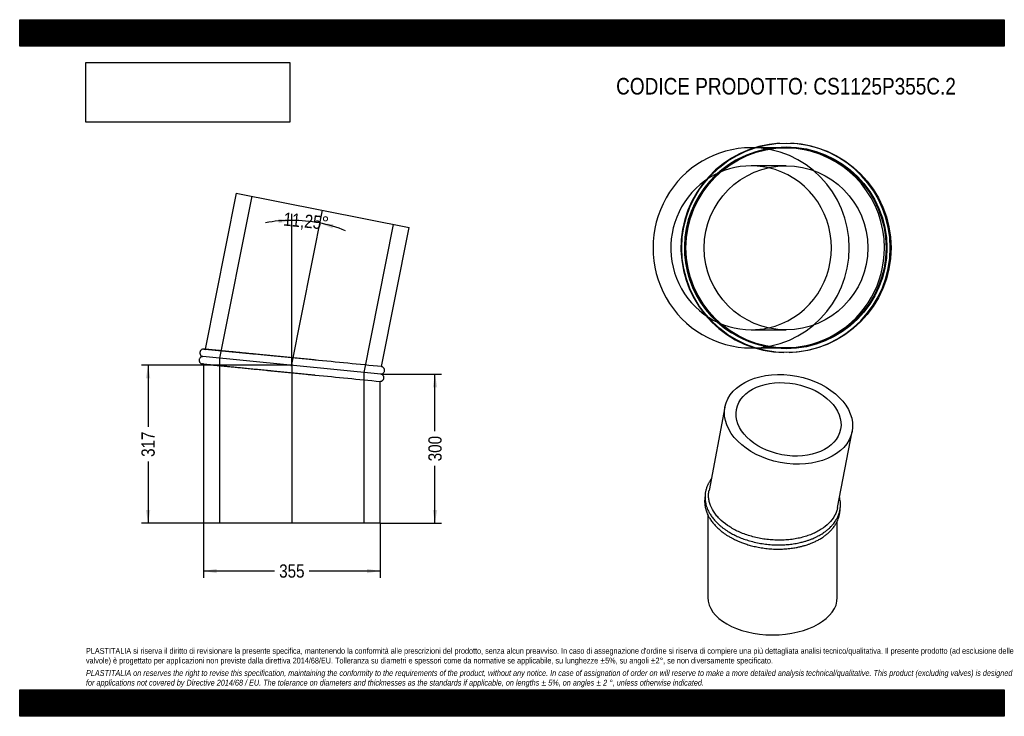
# Model space of a CAD drawing. Header units: millimetres. Extents: x 0 to 1980, y 0 to 1400.
import ezdxf
from ezdxf.enums import TextEntityAlignment as Align
from ezdxf.lldxf.tags import DXFTag

# ---------------------------------------------------------------- set-up
doc = ezdxf.new("R2010")
doc.units = ezdxf.units.MM
doc.header["$LTSCALE"] = 6.666667
doc.layers.add('Default', color=7, linetype='Continuous')
doc.layers.add('TUBO_X_GOMITO_11', color=7, linetype='Continuous')
doc.styles.add('SEACAD_Arial_Narrow', font='ARIALN.TTF')
tags = doc.linetypes.add('CENTER2', pattern=[28.575, 19.05, -3.175, 3.175, -3.175]).pattern_tags.tags
tags[10:11] = [DXFTag(74, 4), DXFTag(75, 0), DXFTag(340, '0'), DXFTag(46, 0.0), DXFTag(50, 0.0), DXFTag(44, 0.0), DXFTag(45, 0.0)]
tags[8:9] = [DXFTag(74, 4), DXFTag(75, 0), DXFTag(340, '0'), DXFTag(46, 0.0), DXFTag(50, 0.0), DXFTag(44, 0.0), DXFTag(45, 0.0)]
tags[6:7] = [DXFTag(74, 4), DXFTag(75, 0), DXFTag(340, '0'), DXFTag(46, 0.0), DXFTag(50, 0.0), DXFTag(44, 0.0), DXFTag(45, 0.0)]
tags[4:5] = [DXFTag(74, 4), DXFTag(75, 0), DXFTag(340, '0'), DXFTag(46, 0.0), DXFTag(50, 0.0), DXFTag(44, 0.0), DXFTag(45, 0.0)]
tags = doc.linetypes.add('HIDDEN2', pattern=[4.7625, 3.175, -1.5875]).pattern_tags.tags
tags[6:7] = [DXFTag(74, 4), DXFTag(75, 0), DXFTag(340, '0'), DXFTag(46, 0.0), DXFTag(50, 0.0), DXFTag(44, 0.0), DXFTag(45, 0.0)]
tags[4:5] = [DXFTag(74, 4), DXFTag(75, 0), DXFTag(340, '0'), DXFTag(46, 0.0), DXFTag(50, 0.0), DXFTag(44, 0.0), DXFTag(45, 0.0)]
doc.dimstyles.new('Plastitalia', dxfattribs={"dimtxt": 26.666667, "dimasz": 26.666667, "dimexe": 13.333333, "dimexo": 0, "dimgap": 6.666667, "dimtad": 0, "dimdec": 0, "dimtxsty": 'SEACAD_Arial_Narrow', "dimblk1": '_SE_FILLED', "dimblk2": '_SE_FILLED', "dimsah": 1, "dimcen": 13.333333, "dimadec": 0, "dimazin": 0, "dimtfac": 0.8, "dimtdec": 1, "dimtmove": 0, "dimatfit": 3, "dimfxl": 1, "dimtolj": 1, "dimarcsym": 0})
picture_1 = doc.add_image_def('image1.jpg', size_in_pixel=(4302, 1260))

# ---------------------------------------------------------------- blocks, each defined once
blk = doc.blocks.new('SEANNOT_GROUP')
at = {"layer": 'Default', "color": 7, "linetype": 'CENTER2'}
blk.add_line((547.3, 707.4), (547.3, 388.1), dxfattribs=at)
blk = doc.blocks.new('SEANNOT_GROUP1')
at = {"layer": 'Default', "color": 7, "linetype": 'CENTER2'}
blk.add_line((546.9, 703.6), (609.2, 1016.9), dxfattribs=at)
blk = doc.blocks.new('SE')
at = {"layer": 'TUBO_X_GOMITO_11', "color": 7, "linetype": 'Continuous'}
for p, q in [((435.1, 1051.5), (372.7, 737.8)), ((435.1, 1051.5), (783.3, 982.3)), ((727.7, 702.8), (783.3, 982.3)), ((726.2, 687.9), (368.3, 723.2)), ((726.2, 687.9), (368.3, 723.2)), ((369.8, 708), (369.8, 388.1)), ((724.8, 388.1), (724.8, 673.1)), ((724.8, 388.1), (369.8, 388.1))]:
    blk.add_line(p, q, dxfattribs=at)
at = {"layer": 'TUBO_X_GOMITO_11', "color": 7, "linetype": 'HIDDEN2'}
for p, q in [((466.7, 1045.3), (402, 719.8)), ((692.6, 691.2), (751.7, 988.6)), ((372.7, 737.8), (372.6, 737.5)), ((402, 719.8), (402, 388.1)), ((369.8, 708.3), (369.8, 708)), ((692.6, 388.1), (692.6, 691.2))]:
    blk.add_line(p, q, dxfattribs=at)
for centre, start, end in [((-10189.8, -109230.9), 84.399173, 84.513578), ((11464, 110624.2), 264.236422, 264.353497)]:
    blk.add_arc(centre, 110474.4, start, end, dxfattribs=at)
at = {"layer": 'TUBO_X_GOMITO_11', "color": 7, "linetype": 'Continuous'}
for centre, start, end in [((-10189.8, -109230.9), 84.328557, 84.399173), ((11464, 110624.2), 264.353497, 264.421443)]:
    blk.add_arc(centre, 110474.4, start, end, dxfattribs=at)
for points, knots in [([(370.4, 738), (369.9, 738), (368.9, 738), (367.3, 737.7), (365.9, 737), (364.4, 735.9), (363.3, 734.4), (362.5, 732.5), (362.2, 730.8), (362.4, 729), (362.9, 727.4), (363.8, 725.8), (365.1, 724.5), (366.7, 723.6), (367.7, 723.3), (368.3, 723.2)], [0, 0, 0, 0, 0.067377, 0.137549, 0.207341, 0.27317, 0.379965, 0.448259, 0.545485, 0.611252, 0.685908, 0.766111, 0.84774, 0.926748, 1, 1, 1, 1]), ([(592.3, 716.1), (589.9, 716.4), (583.6, 717), (571.8, 718.2), (557.8, 719.5), (543.6, 720.9), (529.4, 722.3), (515.4, 723.7), (501.6, 725.1), (488.3, 726.4), (475.6, 727.6), (463.7, 728.8), (454.5, 729.7), (447.5, 730.4), (442.5, 730.9), (437.4, 731.4), (432.1, 731.9), (426.3, 732.5), (420.2, 733.1), (413.7, 733.7), (407.5, 734.3), (401.8, 734.9), (396.6, 735.4), (391.5, 735.9), (386.6, 736.4), (382.2, 736.8), (378.3, 737.2), (375, 737.5), (372.5, 737.8), (370.8, 738), (370.5, 738), (370.4, 738)], [0, 0, 0, 0, 0.020436, 0.064271, 0.108104, 0.151941, 0.19578, 0.239618, 0.283452, 0.326986, 0.36923, 0.410105, 0.449611, 0.468853, 0.487753, 0.506625, 0.527817, 0.551809, 0.578599, 0.608183, 0.640562, 0.668475, 0.698175, 0.729659, 0.762927, 0.797979, 0.834814, 0.873433, 0.913836, 0.956024, 1, 1, 1, 1]), ([(368.3, 723.2), (367.8, 723.1), (366.8, 723.1), (365.3, 722.6), (363.9, 721.8), (362.5, 720.6), (361.5, 719), (360.9, 717.1), (360.7, 715.3), (361.1, 713.5), (361.7, 712), (362.8, 710.5), (364.2, 709.3), (365.8, 708.5), (366.9, 708.3), (367.5, 708.2)], [0, 0, 0, 0, 0.067041, 0.136884, 0.206362, 0.271891, 0.378057, 0.446059, 0.543661, 0.6096, 0.684469, 0.764951, 0.846929, 0.926335, 1, 1, 1, 1]), ([(367.5, 708.2), (367.6, 708.2), (367.8, 708.2), (369, 708.1), (370.9, 707.9), (373.4, 707.6), (376.5, 707.3), (380.4, 706.9), (385, 706.5), (389.8, 706), (394.7, 705.5), (399.6, 705), (404.3, 704.6), (408.9, 704.1), (413.4, 703.7), (418, 703.2), (422.8, 702.8), (427.9, 702.3), (434.9, 701.6), (444.1, 700.7), (456, 699.5), (468.5, 698.3), (481.5, 697), (494.9, 695.7), (508.7, 694.3), (522.6, 692.9), (536.8, 691.5), (550.9, 690.1), (565.1, 688.7), (579, 687.4), (589.2, 686.4), (593.9, 685.9), (594.5, 685.8)], [0, 0, 0, 0, 0.037519, 0.07344, 0.107766, 0.140497, 0.171634, 0.20831, 0.242496, 0.274191, 0.303393, 0.330102, 0.354316, 0.376034, 0.396396, 0.41688, 0.437492, 0.458232, 0.479101, 0.521214, 0.56384, 0.606904, 0.650029, 0.693157, 0.736286, 0.779415, 0.822542, 0.865672, 0.908804, 0.951936, 0.995064, 1, 1, 1, 1]), ([(726.2, 687.9), (726.8, 687.9), (727.8, 688), (729.3, 688.5), (730.6, 689.3), (732, 690.5), (733, 692), (733.7, 694), (733.8, 695.8), (733.5, 697.5), (732.8, 699.1), (731.8, 700.6), (730.4, 701.8), (728.9, 702.5), (728, 702.7), (727.7, 702.7)], [0, 0, 0, 0, 0.069004, 0.140892, 0.212405, 0.279852, 0.389126, 0.459119, 0.559579, 0.627449, 0.70451, 0.787348, 0.871726, 0.953457, 1, 1, 1, 1]), ([(724.8, 673.1), (725.1, 673.1), (725.9, 673.1), (727.2, 673.4), (728.6, 674.1), (730.1, 675.2), (731.3, 676.6), (732.1, 678.5), (732.3, 680.3), (732.2, 682.1), (731.7, 683.7), (730.7, 685.2), (729.4, 686.5), (727.9, 687.5), (726.8, 687.8), (726.2, 687.9)], [0, 0, 0, 0, 0.040054, 0.112282, 0.184118, 0.251876, 0.3618, 0.432094, 0.532169, 0.599862, 0.676706, 0.759258, 0.843279, 0.924602, 1, 1, 1, 1])]:
    blk.add_open_spline(points, degree=3, knots=knots, dxfattribs=at)
at = {"layer": 'TUBO_X_GOMITO_11', "color": 7, "linetype": 'HIDDEN2'}
for points in [[(370.4, 738), (371.2, 737.9), (372, 737.7), (372.8, 737.4)], [(596.3, 715.7), (592.5, 716.1), (589.2, 716.4), (585.8, 716.8)], [(369.9, 708.3), (369.1, 708.2), (368.3, 708.1), (367.5, 708.2)], [(581, 687.2), (584.3, 686.9), (587.5, 686.5), (591.2, 686.2)]]:
    blk.add_open_spline(points, degree=3, dxfattribs=at)
blk.add_open_spline([(495, 695.6), (499.5, 695.2), (508.7, 694.3), (518, 693.4), (522.7, 692.9)], degree=3, knots=[0.70041346, 0.70041346, 0.70041346, 0.70041346, 0.74399435, 0.78757429, 0.78757429, 0.78757429, 0.78757429], dxfattribs=at)
blk = doc.blocks.new('DMBLK1')
at = {"layer": 'Default', "linetype": 'Continuous'}
for points in [[(396.4, 287.5), (396.4, 296.4), (369.8, 292)], [(698.1, 287.5), (724.8, 292), (698.1, 296.4)]]:
    blk.add_hatch(color=7, dxfattribs=at).paths.add_polyline_path(points)
at = {"layer": 'Default', "color": 7, "linetype": 'Continuous'}
for p, q in [((369.8, 388.1), (369.8, 278.6)), ((724.8, 388.1), (724.8, 278.6)), ((512.5, 292), (369.8, 292)), ((724.8, 292), (582.1, 292))]:
    blk.add_line(p, q, dxfattribs=at)
at = {"layer": 'Default', "color": 7, "linetype": 'Continuous', "style": 'SEACAD_Arial_Narrow'}
blk.add_text('355', height=26.67, dxfattribs=at).set_placement((521.8, 305.3), align=Align.TOP_LEFT)
blk = doc.blocks.new('_SE_FILLED')
at = {"color": 0}
blk.add_line((0, 0), (-1, 0), dxfattribs=at)
blk.add_solid([(0, 0), (-1, -0.1665), (-1, 0.1665), (0, 0)], dxfattribs=at)
blk = doc.blocks.new('DMBLK2')
at = {"layer": 'Default', "linetype": 'Continuous'}
for points in [[(839.6, 661.2), (835.1, 687.9), (830.7, 661.2)], [(839.6, 414.7), (830.7, 414.7), (835.1, 388.1)]]:
    blk.add_hatch(color=7, dxfattribs=at).paths.add_polyline_path(points)
at = {"layer": 'Default', "color": 7, "linetype": 'Continuous'}
for p, q in [((726.2, 687.9), (848.4, 687.9)), ((835.1, 572.8), (835.1, 687.9)), ((835.1, 388.1), (835.1, 503.2)), ((724.8, 388.1), (848.4, 388.1))]:
    blk.add_line(p, q, dxfattribs=at)
at = {"layer": 'Default', "color": 7, "linetype": 'Continuous', "style": 'SEACAD_Arial_Narrow'}
blk.add_text('300', height=26.67, rotation=90, dxfattribs=at).set_placement((821.8, 512.5), align=Align.TOP_LEFT)
blk = doc.blocks.new('SE1')
at = {"layer": 'TUBO_X_GOMITO_11', "color": 7, "linetype": 'Continuous'}
for p, q in [((1418.2, 621.3), (1386.2, 453.9)), ((1644.7, 419.6), (1673.9, 572.3)), ((1383.8, 404.9), (1383.8, 238.8)), ((1644.1, 238.8), (1644.1, 392.3))]:
    blk.add_line(p, q, dxfattribs=at)
for major_axis in [(-127.8, 24.5), (-104.7, 20)]:
    blk.add_ellipse((1546.1, 596.8), major_axis=major_axis, ratio=0.678892, dxfattribs=at)
blk.add_ellipse((1514, 238.8), major_axis=(130.2, 0), ratio=0.57735, start_param=3.141593, end_param=6.283185, dxfattribs=at)
for points, knots in [([(1390.6, 477.1), (1389.9, 476.1), (1388.6, 474.2), (1387, 471.6), (1385.6, 469.3), (1384.3, 466.7), (1382.6, 463), (1380.7, 457.8), (1379.1, 451.6), (1378.3, 445.5), (1378.1, 440.1), (1378.3, 435.5), (1378.8, 431.4), (1379.6, 427.4), (1380.8, 422.8), (1382.7, 417.2), (1385.6, 410.8), (1389.5, 404.2), (1394.3, 397.6), (1399.6, 391.4), (1405, 386.2), (1410, 381.8), (1414.6, 378.2), (1419.3, 374.9), (1424.8, 371.2), (1431.9, 367.1), (1440.7, 362.6), (1450.9, 358.2), (1461.9, 354.2), (1473.9, 350.8), (1486.5, 348), (1499.4, 346), (1512.1, 344.7), (1524.3, 344.3), (1536, 344.5), (1547.3, 345.4), (1558.4, 346.9), (1568.6, 348.9), (1577.1, 351.1), (1584, 353.2), (1589.9, 355.3), (1595.1, 357.3), (1599.1, 359.1), (1602.1, 360.5), (1604.8, 361.9), (1607.8, 363.5), (1611.5, 365.6), (1615.8, 368.4), (1620.2, 371.5), (1624.4, 374.8), (1628.1, 378), (1631.7, 381.6), (1635.2, 385.4), (1638.3, 389.4), (1640.7, 392.9), (1642.4, 395.9), (1643.9, 398.5), (1645.2, 401.2), (1646.5, 404.4), (1647.8, 407.9), (1648.8, 411.4), (1649.5, 414.6), (1650, 417.7), (1650.4, 421.3), (1650.6, 425.9), (1650.4, 431.1), (1649.7, 436.1), (1649, 439.1), (1648.7, 440.4)], [0.1201637, 0.1201637, 0.1201637, 0.1201637, 0.1262209, 0.1313567, 0.1354188, 0.1399629, 0.1459782, 0.1566573, 0.168444, 0.1797586, 0.1887573, 0.1968526, 0.2041777, 0.2103601, 0.2180081, 0.2283123, 0.240351, 0.2527603, 0.2655387, 0.2783874, 0.2894609, 0.2985936, 0.3064453, 0.3139528, 0.3222475, 0.3333477, 0.3461979, 0.3605224, 0.3748428, 0.3895087, 0.4054491, 0.4207196, 0.4357657, 0.4504968, 0.4637234, 0.4772636, 0.4911, 0.5046711, 0.5158465, 0.5243539, 0.5326112, 0.5404396, 0.5465675, 0.5507564, 0.5540614, 0.5588039, 0.5651321, 0.5723029, 0.580741, 0.5889443, 0.5964754, 0.6033439, 0.6126688, 0.6211122, 0.628068, 0.6337815, 0.6384884, 0.6431978, 0.6491259, 0.6563876, 0.6627669, 0.6681099, 0.6732688, 0.679572, 0.6871488, 0.6976999, 0.7069107, 0.7134725, 0.7134725, 0.7134725, 0.7134725]), ([(1378.1, 441.4), (1377.8, 439.3), (1377.3, 434.6), (1377.4, 427.7), (1378.2, 422.2), (1379, 418.5), (1379.6, 416.1), (1380.5, 413), (1381.8, 409.2), (1384, 404.3), (1387, 398.7), (1391.3, 392), (1394.7, 387.9), (1396.9, 385.4)], [0.8980509, 0.8980509, 0.8980509, 0.8980509, 0.9093401, 0.9226112, 0.9346173, 0.9382755, 0.9421926, 0.947391, 0.9543456, 0.963219, 0.9737887, 0.9860508, 1, 1, 1, 1]), ([(1423.4, 383.7), (1417.4, 387.9), (1412, 392.4), (1404.9, 399.5), (1402.7, 401.9), (1398.7, 406.9), (1396.9, 409.4), (1392, 417.1), (1389.6, 422.3), (1387, 430.4), (1386.4, 433.2), (1385.5, 438.6), (1385.3, 441.3), (1385.3, 446.7), (1385.5, 449.4), (1386, 452.7), (1386.1, 453.3), (1386.2, 453.9)], [0, 0, 0, 0, 0.03125, 0.03125, 0.046875, 0.046875, 0.0625, 0.0625, 0.09375, 0.09375, 0.109375, 0.109375, 0.125, 0.125, 0.140625, 0.140625, 0.1442522, 0.1442522, 0.1442522, 0.1442522]), ([(1396.9, 385.4), (1399, 383.1), (1402.3, 379.5), (1408.5, 374), (1414, 369.7), (1419.1, 366), (1423.6, 363.1), (1427.3, 360.9), (1430.3, 359.2), (1432.9, 357.8), (1435.8, 356.3), (1439.7, 354.3), (1445.1, 351.9), (1452, 349.1), (1460.1, 346.2), (1469.4, 343.4), (1479.8, 340.8), (1491.2, 338.6), (1503.4, 337), (1515.7, 336), (1527.9, 335.8), (1539.8, 336.3), (1551, 337.5), (1560.6, 339), (1567.4, 340.4), (1571.9, 341.5), (1574.9, 342.3), (1578, 343.1), (1581.8, 344.3), (1586.5, 345.8), (1592.2, 348), (1598.7, 350.7), (1605.6, 354.2), (1612.4, 358.1), (1618.5, 362.3), (1624.1, 366.6), (1629.3, 371.4), (1634.4, 376.8), (1638.9, 382.7), (1642.4, 388.6), (1645.1, 394.1), (1647.1, 399.5), (1648.7, 405.3), (1649.5, 411), (1649.8, 414.7), (1649.8, 416.2)], [0, 0, 0, 0, 0.0126909, 0.0240111, 0.033964, 0.0425526, 0.049605, 0.0552561, 0.0595634, 0.0631849, 0.0669783, 0.0720523, 0.0800365, 0.0892849, 0.0998994, 0.1118566, 0.1244428, 0.1383897, 0.1530056, 0.1675586, 0.1820512, 0.1960717, 0.2101388, 0.2227044, 0.2316219, 0.2361274, 0.2400272, 0.2436473, 0.2484902, 0.2550701, 0.2630554, 0.2725403, 0.2834086, 0.2951663, 0.3058894, 0.315718, 0.3270999, 0.3386985, 0.3511846, 0.3631081, 0.3731066, 0.3824954, 0.3930523, 0.4046392, 0.4127277, 0.4127277, 0.4127277, 0.4127277]), ([(1644.7, 419.7), (1644.3, 417.6), (1643.8, 415.6), (1642.4, 411), (1641.3, 408.4), (1638.8, 403.3), (1637.4, 400.9), (1632.5, 393.6), (1628.4, 389), (1619, 380.6), (1613.6, 376.7), (1604.5, 371.5), (1601.3, 369.8), (1594.7, 366.8), (1591.3, 365.3), (1584.1, 362.7), (1580.5, 361.6), (1572.9, 359.4), (1569.1, 358.5), (1561.2, 356.9), (1557.2, 356.2), (1549.1, 355.1), (1544.9, 354.7), (1536.5, 354.1), (1532.3, 354), (1523.8, 353.9), (1519.5, 354.1), (1511, 354.6), (1506.7, 354.9), (1498.2, 356), (1494, 356.6), (1481.5, 358.9), (1473.3, 361), (1461.5, 364.8), (1457.6, 366.1), (1450.1, 369.1), (1446.5, 370.7), (1436, 375.8), (1429.5, 379.5), (1423.4, 383.7)], [0.6442386, 0.6442386, 0.6442386, 0.6442386, 0.65625, 0.65625, 0.671875, 0.671875, 0.6875, 0.6875, 0.71875, 0.71875, 0.75, 0.75, 0.765625, 0.765625, 0.78125, 0.78125, 0.796875, 0.796875, 0.8125, 0.8125, 0.828125, 0.828125, 0.84375, 0.84375, 0.859375, 0.859375, 0.875, 0.875, 0.890625, 0.890625, 0.90625, 0.90625, 0.9375, 0.9375, 0.953125, 0.953125, 0.96875, 0.96875, 1, 1, 1, 1])]:
    blk.add_open_spline(points, degree=3, knots=knots, dxfattribs=at)
blk = doc.blocks.new('DMBLK3')
at = {"layer": 'Default', "linetype": 'Continuous'}
for points in [[(520.8, 991), (547.3, 996.7), (520.4, 999.9)], [(631, 989), (604.1, 991.1), (628.9, 980.4)]]:
    blk.add_hatch(color=7, dxfattribs=at).paths.add_polyline_path(points)
at = {"layer": 'Default', "color": 7, "linetype": 'Continuous'}
blk.add_line((547.3, 707.4), (547.3, 1010), dxfattribs=at)
for start, end in [(90, 100.4952), (68.2548, 90)]:
    blk.add_arc((547.3, 705.5), 291.2, start, end, dxfattribs=at)
at = {"layer": 'Default', "color": 7, "linetype": 'Continuous', "style": 'SEACAD_Arial_Narrow'}
blk.add_text('11,25°', height=26.67, rotation=354.375, dxfattribs=at).set_placement((531.9, 1013), align=Align.TOP_LEFT)
blk = doc.blocks.new('SE2')
at = {"layer": 'TUBO_X_GOMITO_11', "color": 7, "linetype": 'Continuous'}
for p, q in [((1478.3, 1142.7), (1470.9, 1142.7)), ((1470.9, 740.3), (1478.5, 740.3))]:
    blk.add_line(p, q, dxfattribs=at)
at = {"layer": 'TUBO_X_GOMITO_11', "color": 7, "linetype": 'HIDDEN2'}
for p, q in [((1537.8, 1142.7), (1478.3, 1142.7)), ((1541.1, 1106.2), (1470.9, 1106.2)), ((1470.9, 776.8), (1541.1, 776.8)), ((1478.5, 740.3), (1537.8, 740.3))]:
    blk.add_line(p, q, dxfattribs=at)
at = {"layer": 'TUBO_X_GOMITO_11', "color": 7, "linetype": 'Continuous'}
for centre, radius in [((1541.9, 941.5), 210.5), ((1541.1, 941.5), 201.2), ((1541.1, 941.5), 164.7)]:
    blk.add_circle(centre, radius, dxfattribs=at)
at = {"layer": 'TUBO_X_GOMITO_11', "color": 7, "linetype": 'HIDDEN2'}
blk.add_circle((1541.1, 941.5), 202.8, dxfattribs=at)
blk.add_circle((1541.1, 941.5), 202.8, dxfattribs=at)
at = {"layer": 'TUBO_X_GOMITO_11', "color": 7, "linetype": 'Continuous'}
blk.add_arc((1540.2, 941.5), 210.5, 93.4027, 269.0128, dxfattribs=at)
at = {"layer": 'TUBO_X_GOMITO_11', "color": 7, "linetype": 'HIDDEN2'}
for centre, radius, start, end in [((1540.2, 941.5), 210.5, 0, 87.1121), ((1537.8, 941.5), 201.2, 0, 238.091), ((1537.8, 941.5), 201.2, 241.6179, 360), ((1540.2, 941.5), 210.5, 271.8646, 0)]:
    blk.add_arc(centre, radius, start, end, dxfattribs=at)
at = {"layer": 'TUBO_X_GOMITO_11', "color": 7, "linetype": 'Continuous'}
for major_axis, start_param, end_param in [((0, 201.2), 0, 3.141593), ((0, -164.7), 0.216902, 2.924691)]:
    blk.add_ellipse((1470.9, 941.5), major_axis=major_axis, ratio=0.980785, start_param=start_param, end_param=end_param, dxfattribs=at)
at = {"layer": 'TUBO_X_GOMITO_11', "color": 7, "linetype": 'HIDDEN2'}
for major_axis, start_param, end_param in [((0, 201.2), 3.141593, 6.283185), ((0, -164.7), 2.924691, 6.283185), ((0, -164.7), 0, 0.216902)]:
    blk.add_ellipse((1470.9, 941.5), major_axis=major_axis, ratio=0.980785, start_param=start_param, end_param=end_param, dxfattribs=at)
blk = doc.blocks.new('DMBLK4')
at = {"layer": 'Default', "linetype": 'Continuous'}
for points in [[(253.7, 678.9), (262.6, 678.9), (258.2, 705.5)], [(253.7, 414.7), (258.2, 388.1), (262.6, 414.7)]]:
    blk.add_hatch(color=7, dxfattribs=at).paths.add_polyline_path(points)
at = {"layer": 'Default', "color": 7, "linetype": 'Continuous'}
for p, q in [((547.3, 705.5), (244.8, 705.5)), ((258.2, 705.5), (258.2, 581.6)), ((258.2, 512), (258.2, 388.1)), ((547.3, 388.1), (244.8, 388.1))]:
    blk.add_line(p, q, dxfattribs=at)
at = {"layer": 'Default', "color": 7, "linetype": 'Continuous', "style": 'SEACAD_Arial_Narrow'}
blk.add_text('317', height=26.67, rotation=90, dxfattribs=at).set_placement((244.8, 521.3), align=Align.TOP_LEFT)

msp = doc.modelspace()

# ---------------------------------------------------------------- hatches: boundary and pattern name
at = {"layer": 'Default', "linetype": 'Continuous'}
h = msp.add_hatch(dxfattribs=at)
h.set_pattern_fill('LINE', scale=0.629921, angle=45, style=0)
h.paths.add_polyline_path([(1980, 1346.7), (1980, 1400), (0, 1400), (0, 1346.7)])
for points in [[(1980, 1346.7), (1980, 1400), (0, 1400), (0, 1346.7)], [(1980, 0), (1980, 53.3), (0, 53.3), (0, 0)]]:
    msp.add_hatch(color=7, dxfattribs=at).paths.add_polyline_path(points)
h = msp.add_hatch(dxfattribs=at)
h.set_pattern_fill('LINE', scale=0.629921, angle=45, style=0)
h.paths.add_polyline_path([(1980, 0), (1980, 53.3), (0, 53.3), (0, 0)])

# ---------------------------------------------------------------- linework, layer by layer
at = {"layer": 'Default', "color": 7, "linetype": 'Continuous'}
for p, q in [((0, 1400), (1980, 1400)), ((0, 1346.7), (0, 1400)), ((1980, 1400), (1980, 1346.7)), ((1980, 1346.7), (0, 1346.7)), ((0, 53.3), (1980, 53.3)), ((0, 0), (0, 53.3)), ((1980, 53.3), (1980, 0)), ((1980, 0), (0, 0))]:
    msp.add_line(p, q, dxfattribs=at)

# ---------------------------------------------------------------- block references
at = {"layer": 'Default'}
for name in ['SE2', 'SE', 'SEANNOT_GROUP1', 'SEANNOT_GROUP', 'SE1']:
    msp.add_blockref(name, (0, 0), dxfattribs=at)

# ---------------------------------------------------------------- texts
at = {"layer": 'Default', "attachment_point": 1}
for s, insert, char_height, width in [('{\\fArial Narrow|b0||i0||c0|p34;\\C7;\\H33.33333333;\\W1.;CODICE PRODOTTO: CS1125P355C.2}', (1199.4, 1283), 33.333, 685.576), ("{\\fArial Narrow|b0||i0||c0|p34;\\C7;\\H11.66666667;\\W1.;PLASTITALIA si riserva il diritto di revisionare la presente specifica, mantenendo la conformità alle prescrizioni del prodotto, senza alcun preavviso. In caso di assegnazione d'ordine si riserva di compiere una più dettagliata analisi tecnico/qualitativa. Il presente prodotto (ad esclusione delle \\P}{\\fArial Narrow|b0||i0||c0|p34;\\C7;\\H11.66666667;\\W1.;valvole) è progettato per applicazioni non previste dalla direttiva 2014/68/EU. Tolleranza su diametri e spessori come da normative se applicabile, su lunghezze ±5%, su angoli ±2°, se non diversamente specificato.\\P}{\\fArial Narrow|b0||i0||c0|p34;\\C7;\\H3.333333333;\\W1.;   \\P}{\\fArial Narrow|b0||i1||c0|p34;\\C7;\\H11.66666667;\\W1.;PLASTITALIA on reserves the right to revise this specification, maintaining the conformity to the requirements of the product, without any notice. In case of assignation of order on will reserve to make a more detailed analysis technical/qualitative. This product (excluding valves) is designed \\P}{\\fArial Narrow|b0||i1||c0|p34;\\C7;\\H11.66666667;\\W1.;for applications not covered by Directive 2014/68 / EU. The tolerance on diameters and thicknesses as the standards if applicable, on lengths ± 5%, on angles ± 2 °, unless otherwise indicated.\\P}", (133.3, 137.3), 11.6667, 1713.333)]:
    msp.add_mtext(s, dxfattribs=dict(at, insert=insert, char_height=char_height, width=width))

# ---------------------------------------------------------------- dimensions: what is measured, and where the dimension line sits
at = {"layer": 'Default', "color": 7, "linetype": 'Continuous'}
dim = msp.add_angular_dim_2l(base=(575.8097, 995.2894), line1=((547.2711, 705.5326), (547.2711, 707.3898)), line2=((547.2711, 705.5326), (609.1966, 1016.8528)), text='\\A1;<>', dimstyle='Plastitalia', override={"dimadec": 2}, dxfattribs=at)
dim.commit()
dim.dimension.update_dxf_attribs({"geometry": 'DMBLK3', "text_midpoint": (575.8097, 995.2894), "dimtype": 162})
for base, p1, p2, angle, picture, middle in [((258.2, 705.5), (547.3, 705.5), (547.3, 388.1), 270, 'DMBLK4', (258.2, 546.8)), ((835.1, 388.1), (724.8, 388.1), (726.2, 687.9), 89.7204, 'DMBLK2', (835.1, 538))]:
    dim = msp.add_linear_dim(base=base, p1=p1, p2=p2, angle=angle, text='\\A1;<>', dimstyle='Plastitalia', dxfattribs=at)
    dim.commit()
    dim.dimension.update_dxf_attribs({"geometry": picture, "text_midpoint": middle, "dimtype": 161})
dim = msp.add_linear_dim(base=(369.8, 292), p1=(724.8, 388.1), p2=(369.8, 388.1), text='\\A1;<>', dimstyle='Plastitalia', dxfattribs=at)
dim.commit()
dim.dimension.update_dxf_attribs({"geometry": 'DMBLK1', "text_midpoint": (547.3, 292), "dimtype": 160})

# ---------------------------------------------------------------- pictures from other files: only their frames are drawn
image = msp.add_image(picture_1, insert=(133.3, 1194), size_in_units=(409.7, 120))
image.dxf.flags = 7

doc.saveas('drawing.dxf')
